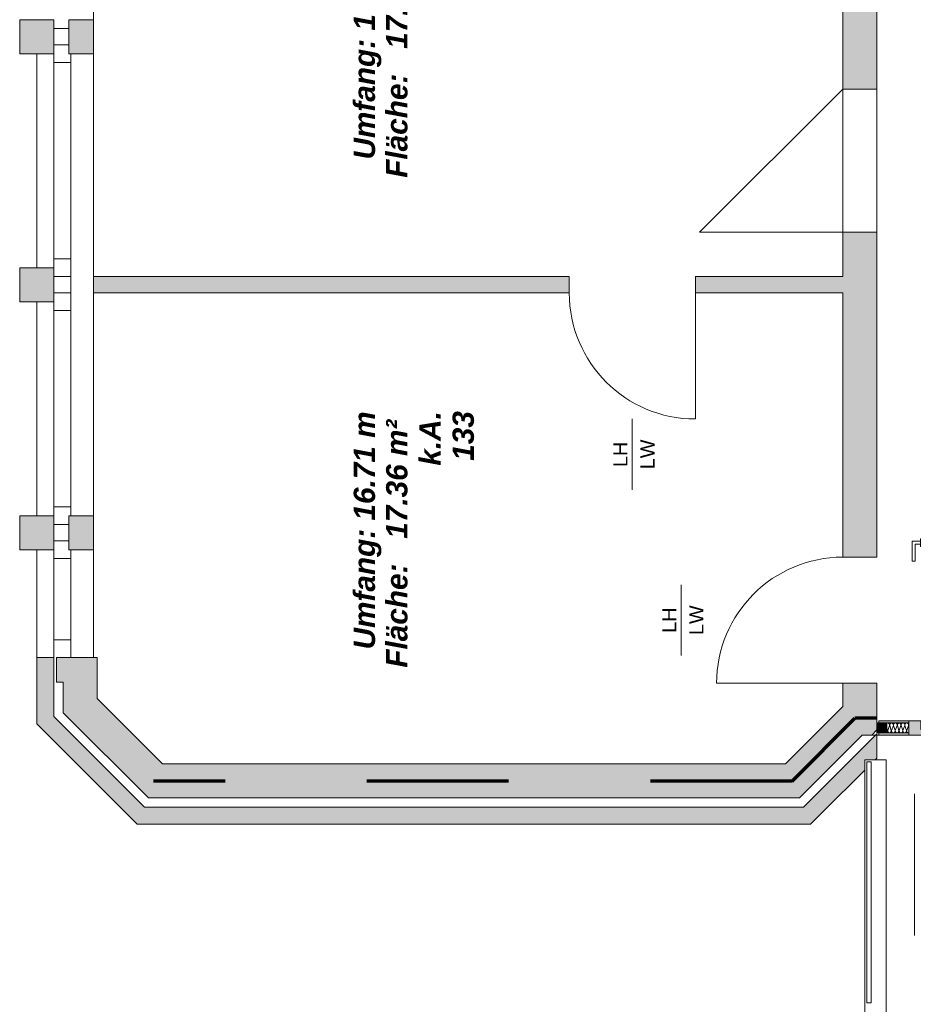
# Model space of a CAD drawing. Header units: metres. Extents: x -167 to 152, y -127 to 99.
# Tile 98 of 225: x -21.87 to -15.57, y 5.66 to 12.6. Entities that reach past the tile are written whole.
import ezdxf

# ---------------------------------------------------------------- set-up
doc = ezdxf.new("R2010")
doc.units = ezdxf.units.M
doc.linetypes.add('gestrichelt - 01', pattern=[2, 1, -1])
doc.linetypes.add('gestrichelt - 02', pattern=[4, 2, -2])
doc.layers.add('017_Stahlbauarbeiten-350 Träger Ansicht', color=7, linetype='gestrichelt - 01', lineweight=9, true_color=0xd9d9d9)
doc.layers.add('032_Metallarbeiten-Fenster', color=7, linetype='Continuous', lineweight=13, true_color=0x444444)
for name, color, linetype, lineweight in [('026_Fensterarbeiten-330 Brücke', 7, 'Continuous', 9), ('_OG 1 (2D)', 7, 'Continuous', 9), ('_OG 1 - B (3D)', 7, 'Continuous', 9), ('AV1-Brandschutzkonzept-Brandschutzkonzept', 7, 'Continuous', 5), ('COE_Bestand-allg.', 7, 'Continuous', 9)]:
    doc.layers.add(name, color=color, linetype=linetype, lineweight=lineweight)
doc.styles.add('Arial', font='arial.ttf')
doc.styles.add('Arial (bold italic)', font='arialbi.ttf')

# ---------------------------------------------------------------- blocks, each defined once
blk = doc.blocks.new('Group-17')
at = {"layer": 'COE_Bestand-allg.', "linetype": 'Continuous', "lineweight": 0, "transparency": 33554687}
for points in [[(-15.825, 12.1125), (-15.825, 14.6025), (-16.065, 14.6025), (-16.065, 14.29), (-17.105, 14.29), (-17.105, 14.175), (-16.065, 14.175), (-16.065, 12.1125)], [(-21.6325, 12.3625), (-21.6325, 12.6025), (-21.8725, 12.6025), (-21.8725, 12.3625)], [(-21.3525, 12.3625), (-21.3525, 12.6025), (-21.525, 12.6025), (-21.525, 12.3625)], [(-15.825, 8.8104), (-15.825, 11.1025), (-16.065, 11.1025), (-16.065, 10.79), (-17.105, 10.79), (-17.105, 10.675), (-16.065, 10.675), (-16.065, 8.8104)], [(-21.6325, 10.6125), (-21.6325, 10.8525), (-21.8725, 10.8525), (-21.8725, 10.6125)], [(-17.995, 10.675), (-17.995, 10.79), (-21.3525, 10.79), (-21.3525, 10.675)], [(-21.6325, 8.8625), (-21.6325, 9.1025), (-21.8725, 9.1025), (-21.8725, 8.8625)], [(-21.3525, 8.8625), (-21.3525, 9.1025), (-21.525, 9.1025), (-21.525, 8.8625)], [(-16.2929, 6.925), (-15.825, 7.3929), (-15.825, 7.5626), (-16.3426, 7.045), (-20.9928, 7.045), (-21.6325, 7.6847), (-21.6325, 8.1025), (-21.7525, 8.1025), (-21.7525, 7.635), (-21.0425, 6.925)], [(-16.3705, 7.1125), (-15.928, 7.555), (-15.8609, 7.555), (-15.825, 7.5909), (-15.825, 7.9204), (-16.065, 7.9204), (-16.065, 7.7574), (-16.4699, 7.3525), (-20.8654, 7.3525), (-21.325, 7.8121), (-21.325, 8.1025), (-21.6125, 8.1025), (-21.6125, 7.9275), (-21.565, 7.9275), (-21.565, 7.7127), (-20.9648, 7.1125)]]:
    blk.add_hatch(color=252, dxfattribs=at).paths.add_polyline_path(points)
at = {"layer": 'COE_Bestand-allg.', "color": 7, "linetype": 'Continuous', "lineweight": 9, "transparency": 33554687}
for p, q in [((-21.3525, 15.8625), (-21.3525, 12.6025)), ((-15.825, 12.1125), (-15.825, 14.6025)), ((-16.065, 12.1125), (-16.065, 14.175)), ((-21.6325, 12.54), (-21.525, 12.54)), ((-21.6325, 12.425), (-21.525, 12.425)), ((-21.7525, 12.3625), (-21.7525, 10.8525)), ((-21.6325, 12.3625), (-21.6325, 12.3)), ((-21.6325, 12.3), (-21.6325, 10.915)), ((-21.6325, 12.3), (-21.5125, 12.3)), ((-21.5125, 12.3625), (-21.5125, 12.3)), ((-21.5125, 12.3), (-21.5125, 10.915)), ((-21.3525, 9.1025), (-21.3525, 12.3625)), ((-17.075, 11.1025), (-16.065, 12.1125)), ((-16.065, 12.1125), (-15.825, 12.1125)), ((-16.065, 11.1025), (-17.075, 11.1025)), ((-16.065, 10.79), (-16.065, 11.1025)), ((-16.065, 11.1025), (-15.825, 11.1025)), ((-15.825, 8.8104), (-15.825, 11.1025)), ((-21.6325, 10.8525), (-21.6325, 10.915)), ((-21.6325, 10.915), (-21.5125, 10.915)), ((-21.5125, 10.79), (-21.5125, 10.915)), ((-21.6325, 10.79), (-21.5125, 10.79)), ((-21.5125, 10.675), (-21.5125, 10.79)), ((-21.3525, 10.79), (-17.995, 10.79)), ((-17.995, 10.79), (-17.995, 10.675)), ((-17.105, 10.79), (-17.105, 10.675)), ((-17.105, 10.79), (-16.065, 10.79)), ((-21.6325, 10.675), (-21.5125, 10.675)), ((-21.5125, 10.675), (-21.5125, 10.55)), ((-21.3525, 10.675), (-17.995, 10.675)), ((-17.105, 10.675), (-17.105, 9.785)), ((-17.105, 10.675), (-16.065, 10.675)), ((-16.065, 8.8104), (-16.065, 10.675)), ((-21.7525, 9.1025), (-21.7525, 10.6125)), ((-21.6325, 10.6125), (-21.6325, 10.55)), ((-21.6325, 9.165), (-21.6325, 10.55)), ((-21.6325, 10.55), (-21.5125, 10.55)), ((-21.5125, 9.165), (-21.5125, 10.55)), ((-17.55, 9.285), (-17.55, 9.785)), ((-21.6325, 9.1025), (-21.6325, 9.165)), ((-21.6325, 9.165), (-21.5125, 9.165)), ((-21.5125, 9.1025), (-21.5125, 9.165)), ((-21.6325, 9.04), (-21.525, 9.04)), ((-21.6325, 8.925), (-21.525, 8.925)), ((-21.7525, 8.8625), (-21.7525, 8.1025)), ((-21.6325, 8.8625), (-21.6325, 8.8)), ((-21.5125, 8.8625), (-21.5125, 8.8)), ((-21.3525, 8.8625), (-21.3525, 8.1025)), ((-21.6325, 8.8), (-21.6325, 8.2275)), ((-21.6325, 8.8), (-21.5125, 8.8)), ((-21.5125, 8.8), (-21.5125, 8.2275)), ((-15.825, 8.8104), (-16.065, 8.8104)), ((-17.205, 8.1154), (-17.205, 8.6154)), ((-21.6325, 8.2275), (-21.6325, 8.1025)), ((-21.5125, 8.2275), (-21.6325, 8.2275)), ((-21.5125, 8.2275), (-21.5125, 8.1025)), ((-21.7525, 8.1025), (-21.7525, 7.635)), ((-21.6325, 8.1025), (-21.7525, 8.1025)), ((-21.6325, 8.1025), (-21.6325, 7.6847)), ((-21.325, 8.1025), (-21.6125, 8.1025)), ((-21.6125, 8.1025), (-21.6125, 7.9275)), ((-21.325, 8.1025), (-21.325, 7.8121)), ((-21.565, 7.9275), (-21.6125, 7.9275)), ((-21.565, 7.9275), (-21.565, 7.7127)), ((-16.065, 7.9204), (-16.955, 7.9204)), ((-15.825, 7.9204), (-16.065, 7.9204)), ((-16.065, 7.7574), (-16.065, 7.9204)), ((-21.325, 7.8121), (-20.8654, 7.3525)), ((-21.565, 7.7127), (-20.9648, 7.1125)), ((-16.4699, 7.3525), (-16.065, 7.7574)), ((-21.6325, 7.6847), (-20.9928, 7.045)), ((-21.7525, 7.635), (-21.0425, 6.925)), ((-16.3426, 7.045), (-15.825, 7.5626)), ((-16.3705, 7.1125), (-16.0212, 7.4618)), ((-16.2929, 6.925), (-15.825, 7.3929)), ((-16.4699, 7.3525), (-20.8654, 7.3525)), ((-16.3705, 7.1125), (-20.9648, 7.1125)), ((-20.9928, 7.045), (-16.3426, 7.045)), ((-21.0425, 6.925), (-16.2929, 6.925))]:
    blk.add_line(p, q, dxfattribs=at)
at = {"layer": 'COE_Bestand-allg.', "color": 7, "linetype": 'gestrichelt - 02', "lineweight": 9, "transparency": 33554687}
for p, q in [((-16.065, 12.1125), (-16.065, 11.1025)), ((-15.825, 12.1125), (-15.825, 11.1025)), ((-15.8609, 7.555), (-13.675, 7.555))]:
    blk.add_line(p, q, dxfattribs=at)
at = {"layer": 'COE_Bestand-allg.', "color": 7, "linetype": 'Continuous', "lineweight": 9, "transparency": 33554687, "flags": 128}
for points in [[(-15.825, 12.1125), (-15.825, 14.6025), (-16.065, 14.6025), (-16.065, 14.29), (-17.105, 14.29), (-17.105, 14.175), (-16.065, 14.175), (-16.065, 12.1125)], [(-21.6325, 12.3625), (-21.6325, 12.6025), (-21.8725, 12.6025), (-21.8725, 12.3625)], [(-21.6325, 12.6025), (-21.6325, 12.3625), (-21.8725, 12.3625), (-21.8725, 12.6025)], [(-21.3525, 12.3625), (-21.3525, 12.6025), (-21.525, 12.6025), (-21.525, 12.3625)], [(-21.3525, 12.6025), (-21.3525, 12.3625), (-21.525, 12.3625), (-21.525, 12.6025)], [(-15.825, 8.8104), (-15.825, 11.1025), (-16.065, 11.1025), (-16.065, 10.79), (-17.105, 10.79), (-17.105, 10.675), (-16.065, 10.675), (-16.065, 8.8104)], [(-21.6325, 10.6125), (-21.6325, 10.8525), (-21.8725, 10.8525), (-21.8725, 10.6125)], [(-21.6325, 10.8525), (-21.6325, 10.6125), (-21.8725, 10.6125), (-21.8725, 10.8525)], [(-17.995, 10.675), (-17.995, 10.79), (-21.3525, 10.79), (-21.3525, 10.675)], [(-21.6325, 8.8625), (-21.6325, 9.1025), (-21.8725, 9.1025), (-21.8725, 8.8625)], [(-21.6325, 9.1025), (-21.6325, 8.8625), (-21.8725, 8.8625), (-21.8725, 9.1025)], [(-21.3525, 8.8625), (-21.3525, 9.1025), (-21.525, 9.1025), (-21.525, 8.8625)], [(-21.3525, 9.1025), (-21.3525, 8.8625), (-21.525, 8.8625), (-21.525, 9.1025)], [(-16.2929, 6.925), (-15.825, 7.3929), (-15.825, 7.5626), (-16.3426, 7.045), (-20.9928, 7.045), (-21.6325, 7.6847), (-21.6325, 8.1025), (-21.7525, 8.1025), (-21.7525, 7.635), (-21.0425, 6.925)], [(-16.3705, 7.1125), (-15.928, 7.555), (-15.8609, 7.555), (-15.825, 7.5909), (-15.825, 7.9204), (-16.065, 7.9204), (-16.065, 7.7574), (-16.4699, 7.3525), (-20.8654, 7.3525), (-21.325, 7.8121), (-21.325, 8.1025), (-21.6125, 8.1025), (-21.6125, 7.9275), (-21.565, 7.9275), (-21.565, 7.7127), (-20.9648, 7.1125)]]:
    blk.add_lwpolyline(points, close=True, dxfattribs=at)
at = {"layer": 'COE_Bestand-allg.', "color": 7, "linetype": 'Continuous', "lineweight": 9, "transparency": 33554687}
for centre, start, end in [((-17.105, 10.675), 180, 270), ((-16.065, 7.9204), 90, 180)]:
    blk.add_arc(centre, 0.89, start, end, dxfattribs=at)
at = {"layer": 'COE_Bestand-allg.', "color": 7, "transparency": 33554687, "rotation": 90, "line_spacing_factor": 0.25}
for s, insert, char_height, attachment_point, style in [('Umfang: 17.35 m', (-19.5157, 11.6157), 0.150274, 1, 'Arial (bold italic)'), ('Fläche:   17.90 m² ', (-19.2871, 11.4869), 0.150274, 1, 'Arial (bold italic)'), ('133', (-18.8182, 9.4903), 0.15027, 1, 'Arial (bold italic)'), ('Umfang: 16.71 m', (-19.5157, 8.1588), 0.150274, 1, 'Arial (bold italic)'), ('k.A.', (-19.0526, 9.4555), 0.15027, 1, 'Arial (bold italic)'), ('Fläche:   17.36 m² ', (-19.2871, 8.03), 0.150274, 1, 'Arial (bold italic)'), ('LH', (-17.6844, 9.535), 0.10018, 2, 'Arial'), ('LW', (-17.393, 9.535), 0.10018, 8, 'Arial'), ('LH', (-17.3394, 8.3654), 0.10018, 2, 'Arial'), ('LW', (-17.048, 8.3654), 0.10018, 8, 'Arial')]:
    blk.add_mtext(s, dxfattribs=dict(at, insert=insert, char_height=char_height, attachment_point=attachment_point, style=style))
blk = doc.blocks.new('OG 1 - B (3D)')
at = {"layer": 'COE_Bestand-allg.', "color": 7, "transparency": 33554687}
blk.add_blockref('Group-17', (0, 0), dxfattribs=at)
blk = doc.blocks.new('Group-377')
at = {"layer": '032_Metallarbeiten-Fenster', "color": 7, "lineweight": 13, "transparency": 33554687, "flags": 128}
for points in [[(0.2875, 16.1434, 1.372583), (0.2875, 16.1689), (0.2525, 16.1576, -1.372995), (0.2525, 16.1831), (0.2875, 16.1702, 1.372583), (0.2875, 16.1957), (0.2525, 16.1844, -1.372995), (0.2525, 16.2099), (0.2875, 16.197, 1.372583), (0.2875, 16.2225), (0.2525, 16.2112, -0.921593), (0.2423, 16.2359)], [(0.2875, 16.0361, 1.372583), (0.2875, 16.0616), (0.2525, 16.0504, -1.372995), (0.2525, 16.0759), (0.2875, 16.0629, 1.372583), (0.2875, 16.0884), (0.2525, 16.0772, -1.372995), (0.2525, 16.1027), (0.2875, 16.0897, 1.372583), (0.2875, 16.1152), (0.2525, 16.104, -1.372995), (0.2525, 16.1295), (0.2875, 16.1166, 1.372583), (0.2875, 16.1421), (0.2525, 16.1308, -1.372995), (0.2525, 16.1563), (0.2875, 16.1434, 1.372583), (0.2875, 16.1689), (0.2525, 16.1576, -1.372995), (0.2525, 16.1831), (0.2875, 16.1702, 1.372583), (0.2875, 16.1957), (0.2525, 16.1844, -1.372995), (0.2525, 16.2099)], [(0.2875, 16.0884, -0.324435), (0.3024, 16.0835, -0.324435), (0.3024, 16.0678, -0.324435), (0.2875, 16.0629), (0.2525, 16.0759, 0.324488), (0.2375, 16.071, 0.324488), (0.2375, 16.0553, 0.324488), (0.2525, 16.0504), (0.2875, 16.0616, -0.324435), (0.3024, 16.0567, -0.324435), (0.3024, 16.041, -0.324435), (0.2875, 16.0361), (0.2525, 16.0491, 0.54007), (0.2351, 16.035)], [(0.2881, 16.035, -0.131588), (0.2951, 16.035)]]:
    blk.add_lwpolyline(points, format="xyb", dxfattribs=at)
blk = doc.blocks.new('Group-378')
at = {"layer": '032_Metallarbeiten-Fenster', "color": 7, "transparency": 33554687}
blk.add_blockref('Group-377', (0, 0), dxfattribs=at)
blk = doc.blocks.new('Parametric Object-49')
at = {"layer": '032_Metallarbeiten-Fenster', "color": 7, "transparency": 33554687}
blk.add_blockref('Group-378', (0, 0), dxfattribs=at)
at = {"layer": '032_Metallarbeiten-Fenster', "color": 0, "flags": 1}
for tag in ['IFC_UUID', 'instanceID', 'prm0_name', 'prm0_type', 'prm0_value', 'prm1_name', 'prm1_type', 'prm1_value', 'prm2_name', 'prm2_type', 'prm2_value', 'prm3_name', 'prm3_type', 'prm3_value', 'prm4_name', 'prm4_type', 'prm4_value', 'prm5_name', 'prm5_type', 'prm5_value', 'prm6_name', 'prm6_type', 'prm6_value']:
    blk.add_attdef(tag, (-14.1, 7.5668), '', height=0.00018, dxfattribs=at)
blk = doc.blocks.new('Group-380')
at = {"layer": '032_Metallarbeiten-Fenster', "color": 7, "lineweight": 13, "transparency": 33554687, "flags": 128}
for points in [[(0.2875, 16.1497, 0.324435), (0.3024, 16.1546, 0.324435), (0.3024, 16.1704, 0.324435), (0.2875, 16.1752), (0.2525, 16.164, -0.324488), (0.2375, 16.1689, -0.324488), (0.2375, 16.1846, -0.324488), (0.2525, 16.1895), (0.2875, 16.1766, 0.324435), (0.3024, 16.1814, 0.324435), (0.3024, 16.1972, 0.324435), (0.2875, 16.2021), (0.2525, 16.1908, -0.324488), (0.2375, 16.1957, -0.324488), (0.2375, 16.2114, -0.324488), (0.2525, 16.2163), (0.2875, 16.2034, 0.324435), (0.3024, 16.2083, 0.324435), (0.3024, 16.224, 0.324435), (0.2875, 16.2289), (0.2525, 16.2176, -0.324488), (0.2375, 16.2225, -0.324488), (0.2375, 16.2382, -0.324488), (0.2525, 16.2431), (0.2875, 16.2302, 0.698223), (0.303, 16.25)], [(0.2875, 16.0961, 1.372583), (0.2875, 16.1216), (0.2525, 16.1104, -1.372995), (0.2525, 16.1359), (0.2875, 16.1229, 1.372583), (0.2875, 16.1484), (0.2525, 16.1372, -1.372995), (0.2525, 16.1627), (0.2875, 16.1497, 1.372583), (0.2875, 16.1752), (0.2525, 16.164, -1.372995), (0.2525, 16.1895), (0.2875, 16.1766, 1.372583), (0.2875, 16.2021), (0.2525, 16.1908, -1.372995), (0.2525, 16.2163)], [(0.2698, 16.25), (0.2525, 16.2444, -0.341575), (0.2371, 16.25)], [(0.2875, 16.1484, -0.324435), (0.3024, 16.1435, -0.324435), (0.3024, 16.1278, -0.324435), (0.2875, 16.1229), (0.2525, 16.1359, 0.324488), (0.2375, 16.131, 0.324488), (0.2375, 16.1153, 0.324488), (0.2525, 16.1104), (0.2875, 16.1216, -0.324435), (0.3024, 16.1167, -0.324435), (0.3024, 16.101, -0.324435), (0.2875, 16.0961), (0.2525, 16.1091, 0.54007), (0.2351, 16.095)], [(0.2881, 16.095, -0.131588), (0.2951, 16.095)]]:
    blk.add_lwpolyline(points, format="xyb", dxfattribs=at)
blk = doc.blocks.new('Group-381')
at = {"layer": '032_Metallarbeiten-Fenster', "color": 7, "transparency": 33554687}
blk.add_blockref('Group-380', (0, 0), dxfattribs=at)
blk = doc.blocks.new('Parametric Object-50')
at = {"layer": '032_Metallarbeiten-Fenster', "color": 7, "transparency": 33554687}
blk.add_blockref('Group-381', (0, 0), dxfattribs=at)
at = {"layer": '032_Metallarbeiten-Fenster', "color": 0, "flags": 1}
for tag in ['IFC_UUID', 'instanceID', 'prm0_name', 'prm0_type', 'prm0_value', 'prm1_name', 'prm1_type', 'prm1_value', 'prm2_name', 'prm2_type', 'prm2_value', 'prm3_name', 'prm3_type', 'prm3_value', 'prm4_name', 'prm4_type', 'prm4_value', 'prm5_name', 'prm5_type', 'prm5_value', 'prm6_name', 'prm6_type', 'prm6_value']:
    blk.add_attdef(tag, (-15.755, 7.5668), '', height=0.00018, dxfattribs=at)
blk = doc.blocks.new('Group-382')
at = {"layer": '032_Metallarbeiten-Fenster', "linetype": 'Continuous', "lineweight": 0}
for points in [[(-14.2425, 7.6625), (-14.2625, 7.6625), (-14.2625, 7.7), (-14.3825, 7.7), (-14.3825, 7.72), (-14.2425, 7.72)], [(-15.81, 7.655), (-15.6, 7.655), (-15.6, 7.64), (-15.81, 7.64)], [(-15.515, 7.595), (-15.515, 7.655), (-15.6, 7.655), (-15.6, 7.555), (-15.5, 7.555), (-15.5, 7.595)], [(-15.51, 7.655), (-15.51, 7.605), (-15.385, 7.605), (-15.385, 7.62), (-15.41, 7.62), (-15.41, 7.64), (-15.385, 7.64), (-15.385, 7.655)], [(-15.41, 7.655), (-14.29, 7.655), (-14.29, 7.605), (-15.41, 7.605)], [(-14.19, 7.655), (-14.19, 7.605), (-14.315, 7.605), (-14.315, 7.62), (-14.29, 7.62), (-14.29, 7.64), (-14.315, 7.64), (-14.315, 7.655)], [(-14.28, 7.6625), (-14.225, 7.6625), (-14.225, 7.655), (-14.28, 7.655)], [(-14.185, 7.595), (-14.2, 7.595), (-14.2, 7.555), (-14.1, 7.555), (-14.1, 7.655), (-14.185, 7.655)], [(-14.1, 7.655), (-13.83, 7.655), (-13.83, 7.64), (-14.1, 7.64)], [(-15.825, 7.64), (-15.755, 7.64), (-15.755, 7.57), (-15.825, 7.57)], [(-15.41, 7.64), (-14.29, 7.64), (-14.29, 7.62), (-15.41, 7.62)], [(-14.2425, 7.5975), (-14.2625, 7.5975), (-14.2625, 7.56), (-14.3825, 7.56), (-14.3825, 7.54), (-14.2425, 7.54)], [(-14.28, 7.605), (-14.225, 7.605), (-14.225, 7.5975), (-14.28, 7.5975)], [(-13.885, 7.64), (-13.815, 7.64), (-13.815, 7.57), (-13.885, 7.57)], [(-15.81, 7.57), (-15.6, 7.57), (-15.6, 7.555), (-15.81, 7.555)], [(-14.1, 7.57), (-13.83, 7.57), (-13.83, 7.555), (-14.1, 7.555)]]:
    blk.add_hatch(color=7, dxfattribs=at).paths.add_polyline_path(points)
at = {"layer": '032_Metallarbeiten-Fenster', "color": 7, "linetype": 'gestrichelt - 01', "lineweight": 13, "flags": 128}
for points in [[(-15.51, 8.975), (-15.46, 8.975), (-15.46, 7.655), (-15.51, 7.655)], [(-15.5175, 8.9225), (-15.5175, 8.9025), (-15.555, 8.9025), (-15.555, 8.7825), (-15.575, 8.7825), (-15.575, 8.9225)], [(-15.5175, 8.94), (-15.51, 8.94), (-15.51, 8.885), (-15.5175, 8.885)], [(-15.46, 8.94), (-15.4525, 8.94), (-15.4525, 8.885), (-15.46, 8.885)], [(-15.4525, 8.9225), (-15.4525, 8.9025), (-15.415, 8.9025), (-15.415, 8.7825), (-15.395, 8.7825), (-15.395, 8.9225)]]:
    blk.add_lwpolyline(points, close=True, dxfattribs=at)
at = {"layer": '032_Metallarbeiten-Fenster', "color": 7, "lineweight": 13, "flags": 128}
for points in [[(-14.2425, 7.6625), (-14.2625, 7.6625), (-14.2625, 7.7), (-14.3825, 7.7), (-14.3825, 7.72), (-14.2425, 7.72)], [(-15.81, 7.655), (-15.6, 7.655), (-15.6, 7.64), (-15.81, 7.64)], [(-15.515, 7.595), (-15.515, 7.655), (-15.6, 7.655), (-15.6, 7.555), (-15.5, 7.555), (-15.5, 7.595)], [(-15.51, 7.655), (-15.51, 7.605), (-15.385, 7.605), (-15.385, 7.62), (-15.41, 7.62), (-15.41, 7.64), (-15.385, 7.64), (-15.385, 7.655)], [(-15.41, 7.655), (-14.29, 7.655), (-14.29, 7.605), (-15.41, 7.605)], [(-14.19, 7.655), (-14.19, 7.605), (-14.315, 7.605), (-14.315, 7.62), (-14.29, 7.62), (-14.29, 7.64), (-14.315, 7.64), (-14.315, 7.655)], [(-14.28, 7.6625), (-14.225, 7.6625), (-14.225, 7.655), (-14.28, 7.655)], [(-14.185, 7.595), (-14.2, 7.595), (-14.2, 7.555), (-14.1, 7.555), (-14.1, 7.655), (-14.185, 7.655)], [(-14.1, 7.655), (-13.83, 7.655), (-13.83, 7.64), (-14.1, 7.64)], [(-15.825, 7.64), (-15.755, 7.64), (-15.755, 7.57), (-15.825, 7.57)], [(-15.41, 7.64), (-14.29, 7.64), (-14.29, 7.62), (-15.41, 7.62)], [(-14.2425, 7.5975), (-14.2625, 7.5975), (-14.2625, 7.56), (-14.3825, 7.56), (-14.3825, 7.54), (-14.2425, 7.54)], [(-14.28, 7.605), (-14.225, 7.605), (-14.225, 7.5975), (-14.28, 7.5975)], [(-13.885, 7.64), (-13.815, 7.64), (-13.815, 7.57), (-13.885, 7.57)], [(-15.81, 7.57), (-15.6, 7.57), (-15.6, 7.555), (-15.81, 7.555)], [(-14.1, 7.57), (-13.83, 7.57), (-13.83, 7.555), (-14.1, 7.555)]]:
    blk.add_lwpolyline(points, close=True, dxfattribs=at)
at = {"layer": '032_Metallarbeiten-Fenster', "color": 7, "linetype": 'gestrichelt - 01', "lineweight": 13}
blk.add_arc((-15.51, 7.655), 1.32, 0, 87.83074, dxfattribs=at)
at = {"layer": '032_Metallarbeiten-Fenster', "color": 7, "rotation": 90}
for name, p in [('Parametric Object-50', (0.495, 7.335)), ('Parametric Object-49', (2.15, 7.335))]:
    blk.add_blockref(name, p, dxfattribs=at)
blk = doc.blocks.new('OG 1 (2D)')
at = {"layer": 'AV1-Brandschutzkonzept-Brandschutzkonzept', "color": 220, "linetype": 'gestrichelt - 01', "lineweight": 70, "true_color": 0xff00bc, "transparency": 33554687}
for p, q in [((-16.4229, 7.2299), (-15.9795, 7.6732)), ((-15.825, 7.6732), (-15.9795, 7.6732)), ((-16.4229, 7.2299), (-20.9283, 7.2299))]:
    blk.add_line(p, q, dxfattribs=at)
at = {"color": 255}
blk.add_wipeout([(-15.76, 0.14), (-15.76, 7.54), (-15.56, 7.54), (-15.56, 0.14)], dxfattribs=at).dxf.layer = '017_Stahlbauarbeiten-350 Träger Ansicht'
at = {"layer": '017_Stahlbauarbeiten-350 Träger Ansicht', "flags": 128}
blk.add_lwpolyline([(-15.76, 0.14), (-15.76, 7.54), (-15.56, 7.54), (-15.56, 0.14)], close=True, dxfattribs=at)
at = {"layer": '032_Metallarbeiten-Fenster', "color": 7}
blk.add_blockref('Group-382', (0, 0), dxfattribs=at)
at = {"color": 255}
blk.add_wipeout([(-15.91, 0.345), (-15.91, 7.38), (-15.76, 7.38), (-15.76, 0.345)], dxfattribs=at).dxf.layer = '026_Fensterarbeiten-330 Brücke'
at = {"layer": '026_Fensterarbeiten-330 Brücke', "color": 253, "flags": 128}
blk.add_lwpolyline([(-15.91, 0.345), (-15.91, 7.38), (-15.76, 7.38), (-15.76, 0.345)], close=True, dxfattribs=at)
at = {"color": 255}
blk.add_wipeout([(-15.895, 5.665), (-15.895, 7.365), (-15.865, 7.365), (-15.865, 5.665)], dxfattribs=at).dxf.layer = '026_Fensterarbeiten-330 Brücke'
at = {"layer": '026_Fensterarbeiten-330 Brücke', "flags": 128}
blk.add_lwpolyline([(-15.895, 5.665), (-15.895, 7.365), (-15.865, 7.365), (-15.865, 5.665)], close=True, dxfattribs=at)

msp = doc.modelspace()

# ---------------------------------------------------------------- block references
at = {"layer": '_OG 1 - B (3D)'}
msp.add_blockref('OG 1 - B (3D)', (0, 0), dxfattribs=at)

# ---------------------------------------------------------------- next in the draw order: block references
at = {"layer": '_OG 1 (2D)'}
msp.add_blockref('OG 1 (2D)', (0, 0), dxfattribs=at)

doc.saveas('drawing.dxf')
